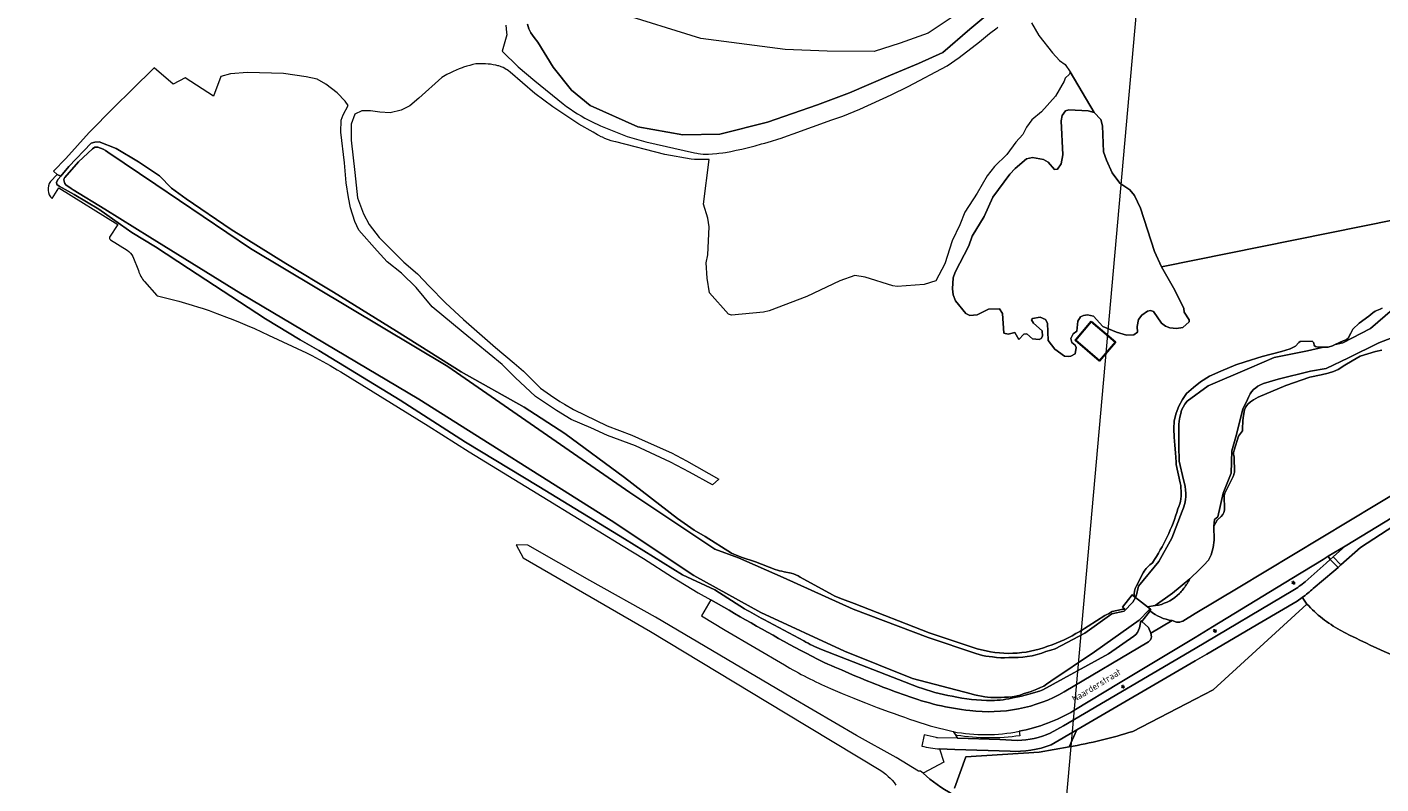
# Model space of a CAD drawing. Header units: metres. Extents: x 140853 to 145288, y 474558 to 480269.
# Tile 111 of 256: x 141186 to 141550, y 478253 to 478456. Entities that reach past the tile are written whole.
import ezdxf
from ezdxf.enums import TextEntityAlignment as Align

# ---------------------------------------------------------------- set-up
doc = ezdxf.new("R2010")
doc.units = ezdxf.units.M
doc.header["$MEASUREMENT"] = 0
for name, color, linetype, lineweight in [('B-WE-GR-BOS_LOOF-G', 40, 'Continuous', 13), ('B-WE-GR-GRAS-G', 60, 'Continuous', 13), ('B-WE-GR-GRAS_KRUIDENRIJK-G', 80, 'Continuous', 18), ('B-WE-GR-GROENVOORZIENING-G', 80, 'Continuous', 18), ('B-WE-GR-HOUTOPSTAND_LOOF-G', 40, 'Continuous', 13), ('B-WE-GW-WATERGANG_INSTEEK-G', 90, 'Continuous', 18), ('B-WE-IE-TERREINAFSCHEIDING_KUNSTMATIG_HEKWERK-G', 20, 'IE-TERREINAFSCHEIDING-KUNSTMATIG', 18), ('B-WE-KL-ET_LS_OV_LICHTMAST-S', 190, 'Continuous', 18), ('B-WE-OG-BEBOUWING-G', 7, 'Continuous', 35), ('B-WE-OG-BEBOUWING_STRAATNAAM-T18', 10, 'Continuous', 18), ('B-WE-OG-HULPLIJN-G', 50, 'Continuous', 18), ('B-WE-OG-TERREIN_ERF-G', 7, 'Continuous', 18), ('B-WE-OG-WATER-G', 130, 'Continuous', 18), ('B-WE-VH-VERHARDING_ASFALT-G', 252, 'Continuous', 18), ('B-WE-VH-VERHARDING_BETONSTRAATSTEEN-G', 252, 'Continuous', 18), ('B-WE-VH-VERHARDING_HALFVERHARDING-G', 252, 'Continuous', 18)]:
    doc.layers.add(name, color=color, linetype=linetype, lineweight=lineweight)
doc.styles.add('NLCS-ISO', font='txt')
doc.linetypes.add('IE-TERREINAFSCHEIDING-KUNSTMATIG', pattern='A,4,[82,NLCS.shx,S=0.75,R=90,X=0,Y=0],4,-2', length=10)

# ---------------------------------------------------------------- blocks, each defined once
blk = doc.blocks.new('B-SIE-WEG_LICHTMAST-SO')
at = {"ltscale": 0.1}
for p, q in [((-1.1, 0.6), (-2.2, 1.3)), ((0, 1.3), (0, 2.5)), ((1.1, 0.6), (2.2, 1.3)), ((-1.1, -0.6), (-2.2, -1.3)), ((0, -1.3), (0, -2.5)), ((1.1, -0.6), (2.2, -1.3))]:
    blk.add_line(p, q, dxfattribs=at)
at = {"flags": 128}
for points in [[(-1.2, 0.5), (1.2, 0.5)], [(-1.2, -0.5), (1.2, -0.5)]]:
    blk.add_lwpolyline(points, dxfattribs=at)
at = {"ltscale": 0.1}
blk.add_circle((0, 0), 1.27, dxfattribs=at)
at = {"style": 'NLCS-ISO'}
blk.add_attdef('TYPE', text='', height=1.8, dxfattribs=at).set_placement((0, 2.5), align=Align.BOTTOM_CENTER)

msp = doc.modelspace()

# ---------------------------------------------------------------- linework, layer by layer
at = {"layer": 'B-WE-GR-BOS_LOOF-G', "ltscale": 0.2, "flags": 128}
msp.add_lwpolyline([(141445.619, 478410.686), (141443.324, 478405.43), (141440.094, 478400.144), (141439.184, 478397.609), (141435.5, 478390.483), (141435.007, 478389.031), (141434.783, 478386.052), (141435.019, 478384.398), (141435.659, 478382.854), (141438.387, 478379.37), (141439.447, 478378.872), (141441.467, 478379.055), (141444.516, 478380.608), (141447.426, 478380.63), (141448.268, 478379.414), (141448.65, 478374.092), (141449.799, 478373.85), (141451.547, 478374.324), (141452.646, 478372.389), (141453.97, 478373.827), (141454.79, 478373.928), (141456.313, 478372.642), (141458.146, 478372.427), (141458.642, 478372.695), (141458.97, 478373.341), (141458.936, 478374.763), (141456.599, 478376.788), (141456.07, 478377.751), (141456.323, 478378.069), (141458.402, 478378.423), (141459.823, 478377.756), (141460.299, 478376.792), (141460.562, 478372.156), (141462.325, 478369.846), (141464.939, 478367.965), (141465.892, 478367.819), (141466.654, 478367.973), (141467.776, 478368.569), (141468.028, 478370.242), (141467.797, 478370.917), (141466.857, 478371.6), (141466.576, 478372.736), (141467.223, 478373.978), (141468.235, 478374.683), (141468.462, 478377.373), (141469.249, 478378.5), (141470.053, 478378.911), (141471.098, 478379.012), (141472.687, 478378.668), (141475.228, 478375.937), (141478.896, 478374.393), (141481.604, 478373.612), (141483.554, 478373.645), (141484.483, 478374.356), (141484.437, 478375.913), (141484.797, 478377.756), (141485.694, 478379.007), (141487.183, 478380.059), (141488.015, 478380.199), (141488.833, 478379.991), (141490.929, 478376.815), (141492.014, 478376.042), (141493.252, 478375.55), (141495, 478375.403), (141496.742, 478375.616), (141498.399, 478377.178), (141498.447, 478377.696), (141497.044, 478379.805), (141496.993, 478380.714), (141494.524, 478385.718), (141491.013, 478391.941), (141489.13, 478396.043), (141485.293, 478407.677), (141483.677, 478411.124), (141482.441, 478412.618), (141479.821, 478414.417), (141477.701, 478417.207), (141476.16, 478420.639), (141475.426, 478422.878), (141475.114, 478429.855), (141474.651, 478431.544), (141472.878, 478433.43), (141471.227, 478433.847), (141466.101, 478434.151), (141465.216, 478433.848), (141464.298, 478432.647), (141464.01, 478431.177), (141464.493, 478422.02), (141464.042, 478419.621), (141463.062, 478418.217), (141462.197, 478418.065), (141460.539, 478420.064), (141459.227, 478420.812), (141456.296, 478421.297), (141454.706, 478420.964), (141451.63, 478418.38), (141450.234, 478416.881), (141445.619, 478410.686)], close=True, dxfattribs=at)
msp.add_lwpolyline([(141550.211, 478369.601), (141548.456, 478369.202), (141546.431, 478368.604), (141544.399, 478367.915), (141542.248, 478366.721), (141540.274, 478365.517), (141538.45, 478364.347), (141537.167, 478363.829), (141535.745, 478363.347), (141533.888, 478362.933), (141530.821, 478362.347), (141524.414, 478360.098), (141516.981, 478356.912), (141515.71, 478356.239), (141514.858, 478355.675), (141514.136, 478355.014), (141513.622, 478354.341), (141513.253, 478353.511), (141512.964, 478351.976), (141512.808, 478350.648), (141512.776, 478348.321), (141512.762, 478347.856), (141511.676, 478346.471), (141510.469, 478342.725), (141510.469, 478342.725, 0.1220545), (141510.371, 478341.283), (141510.371, 478341.283), (141510.458, 478340.794), (141510.458, 478340.794, -0.0361476), (141510.502, 478340.353), (141510.502, 478340.353), (141510.588, 478337.219), (141510.588, 478337.219, -0.0623169), (141510.496, 478336.418), (141510.496, 478336.418, -0.0607139), (141510.204, 478335.665), (141510.204, 478335.665), (141508.144, 478331.504), (141508.144, 478331.504, 0.1248929), (141507.834, 478330.064), (141507.834, 478330.064), (141507.939, 478327.19), (141507.939, 478327.19, -0.2143554), (141507.01, 478324.909), (141507.01, 478324.909), (141505.97, 478323.918), (141505.029, 478322.237), (141505.089, 478318.517), (141504.848, 478316.553), (141504.346, 478314.588), (141503.565, 478313.145), (141502.341, 478311.761), (141501.314, 478310.75), (141498.597, 478308.133), (141498.583, 478308.105), (141498.405, 478307.78), (141498.22, 478307.459), (141498.029, 478307.142), (141497.832, 478306.828), (141497.629, 478306.518), (141497.419, 478306.212), (141497.204, 478305.911), (141496.982, 478305.614), (141496.755, 478305.321), (141496.522, 478305.033), (141496.284, 478304.75), (141496.04, 478304.471), (141495.79, 478304.197), (141495.79, 478304.197, -0.1378815), (141490.158, 478301.058), (141490.158, 478301.058), (141489.315, 478300.921), (141487.21, 478300.58), (141487.997, 478299.967), (141488.147, 478299.85), (141487.885, 478299.506), (141487.885, 478299.506, 0.1359171), (141493.83, 478296.924), (141493.83, 478296.924), (141494.976, 478296.479), (141494.976, 478296.479, 0.1381136), (141496.721, 478296.79), (141496.721, 478296.79), (141500, 478298.773), (141511.532, 478305.745), (141556.197, 478332.586)], format="xyb", dxfattribs=at)
at = {"layer": 'B-WE-GR-GRAS-G', "ltscale": 0.2, "flags": 128}
msp.add_lwpolyline([(141561.478, 478284.446, -0.0394054), (141538.973, 478294.379), (141538.973, 478294.379, -0.0838861), (141530.031, 478301.363), (141530.031, 478301.363), (141504.82, 478278.263), (141500, 478275.778), (141500, 478275.778), (141483.269, 478267.154), (141483.269, 478267.154, -0.0330856), (141466.138, 478262.987), (141466.138, 478262.987), (141458.087, 478261.55), (141438.431, 478260.337), (141435.356, 478251.909)], format="xyb", dxfattribs=at)
at = {"layer": 'B-WE-GR-GRAS_KRUIDENRIJK-G', "ltscale": 0.2, "flags": 128}
msp.add_lwpolyline([(141456.042, 478457.528), (141458.003, 478454.095), (141461.689, 478449.398), (141463.56, 478447.377), (141465.074, 478446.344), (141466.428, 478444.357), (141472.878, 478433.43), (141474.651, 478431.544), (141475.114, 478429.855), (141475.426, 478422.878), (141476.16, 478420.639), (141477.701, 478417.207), (141479.821, 478414.417), (141482.441, 478412.618), (141483.677, 478411.124), (141485.293, 478407.677), (141489.13, 478396.043), (141491.013, 478391.941), (141562.83, 478406.43)], dxfattribs=at)
for points in [[(141195.21, 478416.304), (141194.209, 478416.785), (141192.483, 478414.843), (141192.483, 478414.843, 0.3994311), (141192.888, 478410.309), (141192.888, 478410.309), (141194.654, 478413.14), (141210.502, 478403.291), (141208.343, 478399.929), (141208.343, 478399.929, 0.3773162), (141208.547, 478399.224), (141208.547, 478399.224), (141213.063, 478396.441), (141213.063, 478396.441, -0.1250215), (141214.587, 478394.685), (141214.587, 478394.685), (141216.071, 478390.929), (141216.071, 478390.929, 0.0881354), (141217.712, 478387.988), (141217.712, 478387.988), (141221.032, 478384.282), (141221.111, 478384.194), (141221.243, 478384.164), (141223.334, 478383.613), (141225.143, 478383.177), (141226.231, 478382.915), (141226.577, 478382.822), (141226.946, 478382.722), (141228.734, 478382.209), (141229.624, 478381.942), (141230.513, 478381.668), (141232.226, 478381.125), (141233.177, 478380.816), (141235.071, 478380.178), (141236.015, 478379.849), (141237.895, 478379.171), (141239.766, 478378.465), (141241.443, 478377.807), (141243.38, 478377.021), (141245.306, 478376.207), (141247.221, 478375.367), (141249.124, 478374.501), (141251.015, 478373.609), (141261.276, 478368.831), (141262.677, 478368.101), (141263.66, 478367.579), (141264.639, 478367.051), (141266.587, 478365.976), (141267.556, 478365.429), (141269.482, 478364.316), (141270.44, 478363.75), (141272.345, 478362.6), (141274.235, 478361.426), (141276.109, 478360.227), (141293.9, 478349.199), (141304.914, 478342.218), (141326.137, 478329.263), (141346.332, 478316.935), (141351.771, 478313.573), (141359.572, 478308.585), (141366.437, 478304.406), (141369.845, 478302.479), (141374.815, 478299.669), (141374.815, 478299.669, 0.0125642), (141398.538, 478286.545), (141398.538, 478286.545, 0.0194494), (141405.973, 478283.26), (141405.973, 478283.26, 0.024377), (141422.349, 478276.799), (141422.349, 478276.799, 0.0643886), (141439.449, 478272.764), (141439.449, 478272.764, 0.1625917), (141464.856, 478277.753), (141464.856, 478277.753), (141487.464, 478291.187), (141487.464, 478291.187, 0.2221577), (141488.331, 478292.57), (141488.331, 478292.57), (141488.111, 478293.535), (141487.506, 478295.039), (141485.688, 478296.623), (141485.391, 478296.842), (141485.391, 478296.842, -0.0416544), (141485.023, 478294.971), (141485.023, 478294.971, -0.2003102), (141483.536, 478292.739), (141483.536, 478292.739), (141476.728, 478288.005), (141459.105, 478278.318), (141459.105, 478278.318, -0.044409), (141451.454, 478276.25), (141451.454, 478276.25, -0.0630648), (141445.285, 478275.447), (141445.285, 478275.447, -0.0525757), (141434.69, 478276.562), (141434.69, 478276.562, -0.0370676), (141425.602, 478279.003), (141425.602, 478279.003), (141399.589, 478289.18), (141399.589, 478289.18, -0.0394171), (141394.861, 478291.444), (141394.861, 478291.444), (141384.089, 478297.2), (141384.089, 478297.2, -0.0136747), (141378.957, 478300.102), (141378.957, 478300.102), (141370.936, 478305.217), (141362.252, 478309.209), (141346.652, 478318.859), (141323.662, 478332.902), (141303.948, 478344.869), (141286.373, 478356.115), (141264.589, 478369.474), (141259.518, 478372.345), (141250.259, 478377.981), (141229.533, 478391.486), (141220.696, 478397.301), (141214.317, 478401.208), (141211.246, 478403.323), (141205.446, 478407.432), (141198.778, 478411.34), (141194.782, 478413.652), (141194.163, 478414.087), (141194.02, 478414.656), (141194.54, 478415.479), (141195.21, 478416.304)], [(141447.493, 478264.981), (141452.289, 478264.693), (141452.289, 478264.693, 0.1024006), (141461.068, 478266.696), (141461.068, 478266.696), (141464.651, 478268.594), (141500, 478289.418), (141526.277, 478305.035), (141526.277, 478305.035, 0.0428092), (141529.601, 478307.361), (141529.601, 478307.361), (141535.241, 478312.331), (141536.337, 478313.349), (141535.783, 478314.232), (141534.39, 478313.35), (141525.982, 478308.262), (141504.709, 478295.249), (141500, 478292.401), (141479.88, 478280.234), (141467.444, 478272.733), (141467.444, 478272.733, -0.0840445), (141452.692, 478267.159), (141452.692, 478267.159), (141452.923, 478265.982), (141452.923, 478265.982, -0.0764057), (141435.974, 478266.075), (141435.974, 478266.075), (141434.999, 478267.073), (141436.124, 478265.284), (141447.493, 478264.981)]]:
    msp.add_lwpolyline(points, format="xyb", close=True, dxfattribs=at)
at = {"layer": 'B-WE-GR-GROENVOORZIENING-G', "ltscale": 0.2, "flags": 128}
msp.add_lwpolyline([(141500, 478286.064), (141468.239, 478267.572), (141466.138, 478262.987), (141466.138, 478262.987, 0.0330856), (141483.269, 478267.154), (141483.269, 478267.154), (141500, 478275.778), (141504.82, 478278.263), (141530.031, 478301.363), (141528.918, 478302.917), (141528.786, 478303.101), (141527.42, 478302.151), (141517.92, 478296.617), (141503.159, 478287.903), (141500, 478286.064)], format="xyb", close=True, dxfattribs=at)
at = {"layer": 'B-WE-GR-HOUTOPSTAND_LOOF-G', "ltscale": 0.2, "flags": 128}
msp.add_lwpolyline([(141435.356, 478251.909), (141438.431, 478260.337), (141458.087, 478261.55), (141466.138, 478262.987), (141468.239, 478267.572), (141461.3, 478263.532), (141461.3, 478263.532, -0.1106632), (141450.284, 478261.837), (141450.284, 478261.837), (141435.437, 478262.265), (141431.348, 478262.446), (141432.455, 478258.891), (141426.933, 478255.894), (141426.933, 478255.894, 0.0557922), (141434.752, 478250.254)], format="xyb", dxfattribs=at)
at = {"layer": 'B-WE-GW-WATERGANG_INSTEEK-G', "ltscale": 0.2, "flags": 128}
for points in [[(141447.653, 478462.642), (141439.502, 478455.809), (141432.236, 478449.56), (141425.683, 478446.541), (141418.138, 478443.452), (141407.131, 478438.727), (141398.519, 478435.497), (141385.125, 478430.782), (141372.289, 478427.608), (141362.332, 478427.433), (141350.271, 478429.589), (141337.5, 478435.293), (141332.434, 478439.431), (141327.474, 478445.622), (141323.358, 478452.328), (141322.366, 478453.537), (141321.521, 478454.819), (141321.006, 478455.919), (141320.637, 478457.129)], [(141314.837, 478456.851), (141314.936, 478454.866), (141315.077, 478454.296), (141313.855, 478449.897), (141318.093, 478445.725), (141322.559, 478441.883), (141330.179, 478435.725), (141331.117, 478435.03), (141332.072, 478434.359), (141333.043, 478433.712), (141334.03, 478433.088), (141335.032, 478432.489), (141336.048, 478431.915), (141337.078, 478431.367), (141337.807, 478430.998), (141340.219, 478429.823), (141347.392, 478426.965), (141352.414, 478425.543), (141365.494, 478422.577), (141366.151, 478422.447), (141366.482, 478422.392), (141367.147, 478422.305), (141367.815, 478422.247), (141368.177, 478422.227), (141369.272, 478422.257), (141370.365, 478422.316), (141371.457, 478422.403), (141372.001, 478422.458), (141373.065, 478422.585), (141373.798, 478422.707), (141375.261, 478422.971), (141376.718, 478423.264), (141378.169, 478423.585), (141379.614, 478423.934), (141381.765, 478424.489), (141383.527, 478424.957), (141384.405, 478425.202), (141386.154, 478425.711), (141387.896, 478426.249), (141388.763, 478426.528), (141390.491, 478427.107), (141392.015, 478427.642), (141402.35, 478431.438), (141405.338, 478432.422), (141409.936, 478434.269), (141418.371, 478438.162), (141422.918, 478440.428), (141433.401, 478445.954), (141436.608, 478448.158), (141442.091, 478452.426), (141444.758, 478454.67), (141446.805, 478456.123), (141446.928, 478456.244), (141447.029, 478456.385)], [(141550.301, 478380.837), (141549.757, 478380.533), (141548.813, 478380.246), (141548.425, 478380.066), (141547.738, 478379.634), (141546.656, 478378.716), (141544.083, 478376.777), (141542.422, 478375.214), (141541.812, 478374.169), (141541.124, 478372.782), (141540.616, 478372.38), (141539.78, 478372.07), (141537.672, 478371.096), (141537.672, 478371.096), (141539.738, 478371.571), (141547.12, 478375.393), (141553.067, 478380.508)]]:
    msp.add_lwpolyline(points, dxfattribs=at)
for points in [[(141375.416, 478315.067), (141368.342, 478319.528), (141365.365, 478321.245), (141360.961, 478324.363), (141346.669, 478335.389), (141330.634, 478347.162), (141319.712, 478354.261), (141302.761, 478363.743), (141285.433, 478374.706), (141268.486, 478385.14), (141255.709, 478392.856), (141241.001, 478402.004), (141228.913, 478410.249), (141224.949, 478413.106), (141221.695, 478416.414), (141216.122, 478420.141), (141210.048, 478423.758), (141205.49, 478425.494), (141204.326, 478425.403), (141203.4, 478425.142), (141197.335, 478418.921), (141195.21, 478416.304), (141194.54, 478415.479), (141194.02, 478414.656), (141194.163, 478414.087), (141194.782, 478413.652), (141198.778, 478411.34), (141205.446, 478407.432), (141211.246, 478403.323), (141214.317, 478401.208), (141220.696, 478397.301), (141229.533, 478391.486), (141250.259, 478377.981), (141259.518, 478372.345), (141264.589, 478369.474), (141286.373, 478356.115), (141303.948, 478344.869), (141323.662, 478332.902), (141346.652, 478318.859), (141362.252, 478309.209), (141370.936, 478305.217), (141378.957, 478300.102), (141378.957, 478300.102, 0.0136747), (141384.089, 478297.2), (141384.089, 478297.2), (141394.861, 478291.444), (141394.861, 478291.444, 0.0394171), (141399.589, 478289.18), (141399.589, 478289.18), (141425.602, 478279.003), (141425.602, 478279.003, 0.0370676), (141434.69, 478276.562), (141434.69, 478276.562, 0.0525757), (141445.285, 478275.447), (141445.285, 478275.447, 0.0630648), (141451.454, 478276.25), (141451.454, 478276.25, 0.044409), (141459.105, 478278.318), (141459.105, 478278.318), (141476.728, 478288.005), (141483.536, 478292.739), (141483.536, 478292.739, 0.2003102), (141485.023, 478294.971), (141485.023, 478294.971, 0.0416544), (141485.391, 478296.842), (141485.391, 478296.842), (141485.688, 478296.623), (141487.885, 478299.506), (141488.147, 478299.85), (141487.997, 478299.967), (141487.614, 478299.69), (141484.964, 478297.043), (141473.008, 478288.497), (141461.23, 478280.673), (141460.055, 478279.831), (141459.355, 478279.335), (141458.455, 478278.891), (141457.431, 478278.447), (141456.582, 478278.102), (141455.708, 478277.732), (141454.709, 478277.462), (141453.835, 478277.192), (141452.986, 478276.896), (141451.863, 478276.627), (141450.89, 478276.458), (141449.818, 478276.363), (141448.82, 478276.317), (141447.848, 478276.247), (141446.9, 478276.226), (141445.978, 478276.231), (141445.081, 478276.26), (141444.234, 478276.363), (141443.461, 478276.466), (141442.589, 478276.62), (141441.618, 478276.749), (141440.771, 478277.002), (141439.825, 478277.256), (141424.063, 478281.317), (141405.799, 478288.73), (141383.284, 478299.054), (141365.279, 478309.029), (141343.086, 478323.806), (141291.428, 478356.438), (141243.584, 478384.78), (141219.147, 478399.96), (141207.022, 478407.402), (141198.503, 478412.659), (141197.972, 478413.008), (141197.404, 478413.411), (141196.961, 478413.708), (141196.589, 478414.006), (141196.34, 478414.305), (141196.179, 478414.639), (141196.089, 478414.974), (141196.069, 478415.345), (141196.102, 478415.662), (141196.186, 478415.835), (141196.312, 478415.981), (141199.994, 478420.152), (141203.743, 478423.652), (141204.4, 478424.059), (141205.205, 478424.1), (141205.902, 478423.848), (141206.636, 478423.596), (141207.224, 478423.161), (141207.886, 478422.725), (141220.715, 478414.089), (141246.189, 478396.89), (141299.17, 478365.204), (141348.131, 478331.281), (141370.926, 478316.128), (141377.298, 478313.769), (141389.321, 478308.522), (141408.089, 478300.009), (141428.297, 478292.348), (141441.041, 478288.052), (141441.995, 478287.827), (141442.876, 478287.529), (141443.783, 478287.372), (141444.631, 478287.232), (141445.565, 478287.159), (141446.676, 478286.969), (141447.777, 478286.89), (141448.769, 478286.886), (141449.982, 478286.991), (141451.158, 478287.022), (141452.465, 478287.012), (141453.678, 478287.117), (141454.891, 478287.222), (141456.178, 478287.473), (141457.581, 478287.804), (141458.782, 478288.128), (141459.922, 478288.563), (141461.247, 478288.962), (141462.387, 478289.324), (141470.407, 478293.503), (141477.614, 478298.711), (141480.971, 478299.405), (141483.262, 478301.835), (141483.98, 478303.075), (141483.679, 478303.308), (141483.047, 478303.796), (141480.463, 478300.472), (141481.08, 478300.018), (141481.08, 478300.018, 0.0104507), (141477.716, 478299.325), (141477.716, 478299.325, -0.0162962), (141475.74, 478298.243), (141475.74, 478298.243), (141469.004, 478294.023), (141469.004, 478294.023, -0.0664751), (141460.439, 478290.018), (141460.439, 478290.018, -0.164787), (141441.469, 478289.352), (141441.469, 478289.352), (141428.554, 478293.646), (141408.426, 478301.542), (141405.216, 478302.666), (141405.216, 478302.666, -0.0210297), (141402.592, 478303.787), (141402.592, 478303.787), (141393.912, 478308.566), (141393.912, 478308.566, 0.0928138), (141391.465, 478309.673), (141391.465, 478309.673), (141389.585, 478310.015), (141389.585, 478310.015, -0.0164721), (141387.161, 478310.639), (141387.161, 478310.639), (141381.923, 478312.665), (141378.053, 478313.933), (141378.053, 478313.933, -0.0341706), (141375.416, 478315.067)], [(141483.679, 478303.308), (141483.98, 478303.075), (141484.208, 478303.468), (141484.75, 478306.144), (141490.262, 478312.791), (141493.708, 478319.049), (141496.56, 478326.309), (141496.857, 478327.23), (141497.265, 478328.365), (141497.451, 478329.332), (141497.527, 478330.29), (141497.528, 478331.065), (141497.456, 478332.06), (141497.31, 478332.91), (141497.167, 478333.745), (141496.92, 478334.694), (141495.736, 478339.73), (141495.738, 478341.205), (141495.629, 478342.429), (141495.663, 478343.538), (141495.631, 478344.681), (141495.597, 478346.082), (141495.604, 478347.221), (141495.606, 478348.29), (141495.645, 478349.577), (141495.72, 478350.499), (141495.937, 478351.548), (141496.16, 478352.546), (141496.383, 478353.43), (141496.753, 478354.241), (141497.27, 478355.013), (141497.855, 478355.901), (141503.505, 478359.984), (141514.613, 478364.721), (141521.256, 478367.548), (141530.183, 478369.376), (141534.498, 478370.367), (141533, 478370.367), (141532.325, 478370.555), (141531.954, 478370.827), (141531.865, 478371.543), (141531.49, 478372.004), (141528.267, 478371.883), (141527.907, 478371.608), (141527.008, 478370.634), (141525.514, 478369.914), (141523.208, 478369.168), (141518.05, 478367.84), (141513.422, 478366.459), (141510.929, 478365.606), (141506.888, 478363.928), (141503.843, 478362.569), (141501.416, 478361.025), (141499.603, 478359.537), (141497.703, 478357.9), (141496.602, 478356.32), (141495.604, 478354.51), (141494.948, 478352.651), (141494.347, 478350.617), (141494.282, 478348.41), (141494.373, 478346.18), (141494.56, 478344.068), (141494.76, 478341.965), (141494.884, 478339.43), (141494.922, 478338.859), (141496.004, 478333.934), (141496.004, 478333.934, -0.1268499), (141496.136, 478332.484), (141496.136, 478332.484, -0.1418952), (141495.385, 478326.91), (141495.385, 478326.91, -0.0759277), (141488.521, 478312.47), (141488.521, 478312.47, 0.0981582), (141486.09, 478309.776), (141486.09, 478309.776), (141484.29, 478306.24), (141484.29, 478306.24, 0.2029337), (141483.679, 478303.308)], [(141498.597, 478308.133), (141493.922, 478304.256), (141489.315, 478300.921), (141490.158, 478301.058), (141490.158, 478301.058, 0.1378815), (141495.79, 478304.197), (141495.79, 478304.197), (141496.04, 478304.471), (141496.284, 478304.75), (141496.522, 478305.033), (141496.755, 478305.321), (141496.982, 478305.614), (141497.204, 478305.911), (141497.419, 478306.212), (141497.629, 478306.518), (141497.832, 478306.828), (141498.029, 478307.142), (141498.22, 478307.459), (141498.405, 478307.78), (141498.583, 478308.105), (141498.597, 478308.133)]]:
    msp.add_lwpolyline(points, format="xyb", close=True, dxfattribs=at)
msp.add_lwpolyline([(141554.065, 478373.353), (141549.332, 478371.51), (141541.217, 478367.521), (141535.206, 478364.604), (141531.026, 478363.911), (141522.314, 478361.75), (141518.358, 478360.581), (141517.557, 478360.232), (141516.856, 478359.908), (141516.28, 478359.484), (141515.678, 478359.009), (141515.151, 478358.385), (141514.825, 478357.81), (141514.398, 478357.11), (141514.072, 478356.31), (141512.843, 478353.677), (141510.955, 478346.277), (141509.879, 478342.545), (141509.707, 478336.474), (141507.509, 478331.179), (141506.132, 478324.77), (141505.18, 478324.071), (141505.029, 478322.237), (141505.97, 478323.918), (141507.01, 478324.909), (141507.01, 478324.909, 0.2143554), (141507.939, 478327.19), (141507.939, 478327.19), (141507.834, 478330.064), (141507.834, 478330.064, -0.1248929), (141508.144, 478331.504), (141508.144, 478331.504), (141510.204, 478335.665), (141510.204, 478335.665, 0.0607139), (141510.496, 478336.418), (141510.496, 478336.418, 0.0623169), (141510.588, 478337.219), (141510.588, 478337.219), (141510.502, 478340.353), (141510.502, 478340.353, 0.0361476), (141510.458, 478340.794), (141510.458, 478340.794), (141510.371, 478341.283), (141510.371, 478341.283, -0.1220545), (141510.469, 478342.725), (141510.469, 478342.725), (141511.676, 478346.471), (141512.762, 478347.856), (141512.776, 478348.321), (141512.808, 478350.648), (141512.964, 478351.976), (141513.253, 478353.511), (141513.622, 478354.341), (141514.136, 478355.014), (141514.858, 478355.675), (141515.71, 478356.239), (141516.981, 478356.912), (141524.414, 478360.098), (141530.821, 478362.347), (141533.888, 478362.933), (141535.745, 478363.347), (141537.167, 478363.829), (141538.45, 478364.347), (141540.274, 478365.517), (141542.248, 478366.721), (141544.399, 478367.915), (141546.431, 478368.604), (141548.456, 478369.202), (141550.211, 478369.601)], format="xyb", dxfattribs=at)
at = {"layer": 'B-WE-IE-TERREINAFSCHEIDING_KUNSTMATIG_HEKWERK-G', "ltscale": 0.2, "flags": 128}
for points in [[(141530.031, 478301.363), (141504.82, 478278.263), (141500, 478275.778)], [(141528.918, 478302.917), (141530.031, 478301.363)], [(141483.269, 478267.154), (141500, 478275.778)]]:
    msp.add_lwpolyline(points, dxfattribs=at)
for points in [[(141530.031, 478301.363, 0.0838861), (141538.973, 478294.379)], [(141538.973, 478294.379, 0.0394054), (141561.478, 478284.446)], [(141466.138, 478262.987, 0.0330856), (141483.269, 478267.154)]]:
    msp.add_lwpolyline(points, format="xyb", dxfattribs=at)
at = {"layer": 'B-WE-OG-BEBOUWING-G', "ltscale": 0.2, "flags": 128}
msp.add_lwpolyline([(141472.105, 478377.255), (141467.841, 478372.284), (141474.321, 478366.706), (141478.585, 478371.677), (141472.105, 478377.255)], close=True, dxfattribs=at)
at = {"layer": 'B-WE-OG-HULPLIJN-G'}
msp.add_lwpolyline([(141484.938, 478467.493), (142922.898, 478740.923), (143043.789, 479141.528), (143928.198, 479351.369), (144042.725, 479840.999), (144698.079, 479872.794), (144672.627, 478988.916), (144742.617, 478639.181), (145060.75, 478225.858), (145035.298, 477659.922), (145054.388, 476896.862), (144768.066, 476833.275), (144755.342, 477825.251), (143616.428, 477755.303), (142541.14, 475313.514), (141510.39, 476108.367), (141014.104, 476776.044), (140988.652, 477462.798), (141421.313, 477755.303), (141484.938, 478467.493)], close=True, dxfattribs=at)
at = {"layer": 'B-WE-OG-TERREIN_ERF-G', "ltscale": 0.2, "flags": 128}
for points in [[(141562.83, 478406.43), (141491.013, 478391.941), (141494.524, 478385.718), (141496.993, 478380.714), (141497.044, 478379.805), (141498.447, 478377.696), (141498.399, 478377.178), (141496.742, 478375.616), (141495, 478375.403), (141493.252, 478375.55), (141492.014, 478376.042), (141490.929, 478376.815), (141488.833, 478379.991), (141488.015, 478380.199), (141487.183, 478380.059), (141485.694, 478379.007), (141484.797, 478377.756), (141484.437, 478375.913), (141484.483, 478374.356), (141483.554, 478373.645), (141481.604, 478373.612), (141478.896, 478374.393), (141475.228, 478375.937), (141472.687, 478378.668), (141471.098, 478379.012), (141470.053, 478378.911), (141469.249, 478378.5), (141468.462, 478377.373), (141468.235, 478374.683), (141467.223, 478373.978), (141466.576, 478372.736), (141466.857, 478371.6), (141467.797, 478370.917), (141468.028, 478370.242), (141467.776, 478368.569), (141466.654, 478367.973), (141465.892, 478367.819), (141464.939, 478367.965), (141462.325, 478369.846), (141460.562, 478372.156), (141460.299, 478376.792), (141459.823, 478377.756), (141458.402, 478378.423), (141456.323, 478378.069), (141456.07, 478377.751), (141456.599, 478376.788), (141458.936, 478374.763), (141458.97, 478373.341), (141458.642, 478372.695), (141458.146, 478372.427), (141456.313, 478372.642), (141454.79, 478373.928), (141453.97, 478373.827), (141452.646, 478372.389), (141451.547, 478374.324), (141449.799, 478373.85), (141448.65, 478374.092), (141448.268, 478379.414), (141447.426, 478380.63), (141444.516, 478380.608), (141441.467, 478379.055), (141439.447, 478378.872), (141438.387, 478379.37), (141435.659, 478382.854), (141435.019, 478384.398), (141434.783, 478386.052), (141435.007, 478389.031), (141435.5, 478390.483), (141439.184, 478397.609), (141440.094, 478400.144), (141443.324, 478405.43), (141445.619, 478410.686), (141450.234, 478416.881), (141451.63, 478418.38), (141454.706, 478420.964), (141456.296, 478421.297), (141459.227, 478420.812), (141460.539, 478420.064), (141462.197, 478418.065), (141463.062, 478418.217), (141464.042, 478419.621), (141464.493, 478422.02), (141464.01, 478431.177), (141464.298, 478432.647), (141465.216, 478433.848), (141466.101, 478434.151), (141471.227, 478433.847), (141472.878, 478433.43), (141466.428, 478444.357), (141466.231, 478443.701), (141465.131, 478442.603), (141464.802, 478441.795), (141462.478, 478437.842), (141458.735, 478433.608), (141456.171, 478431.479), (141454.68, 478429.429), (141453.736, 478427.474), (141451.87, 478425.482), (141449.439, 478422.094), (141446.103, 478418.918), (141444.171, 478416.432), (141441.43, 478411.716), (141438.09, 478406.67), (141436.777, 478403.245), (141434.682, 478398.935), (141432.74, 478392.747), (141430.37, 478388.156), (141427.189, 478387.188), (141419.97, 478386.625), (141418.776, 478386.814), (141411.379, 478389.16), (141408.543, 478389.586), (141404.538, 478388.16), (141395.657, 478383.988), (141385.589, 478380.103), (141384.038, 478379.743), (141375.429, 478378.96), (141374.654, 478379.258), (141369.524, 478384.982), (141368.925, 478388.877), (141368.61, 478392.982), (141369.082, 478395.213), (141369.47, 478402.723), (141369.106, 478404.992), (141367.915, 478408.766), (141369.39, 478420.786), (141369.39, 478420.786), (141368.444, 478420.753), (141367.958, 478420.746), (141366.986, 478420.755), (141366.014, 478420.792), (141365.529, 478420.822), (141364.56, 478420.902), (141357.539, 478422.162), (141344.386, 478425.5), (141343.793, 478425.644), (141343.098, 478425.84), (141342.411, 478426.064), (141342.071, 478426.186), (141341.399, 478426.451), (141340.738, 478426.742), (141340.412, 478426.897), (141339.769, 478427.227), (141339.453, 478427.402), (141338.235, 478428.108), (141334.448, 478430.263), (141327.411, 478434.891), (141322.625, 478438.504), (141315.925, 478444.272), (141315.534, 478444.58), (141315.125, 478444.865), (141314.915, 478444.999), (141314.483, 478445.247), (141314.037, 478445.47), (141313.58, 478445.668), (141313.347, 478445.756), (141312.874, 478445.913), (141312.634, 478445.981), (141312.15, 478446.096), (141311.381, 478446.242), (141310.713, 478446.356), (141310.041, 478446.441), (141309.366, 478446.497), (141308.69, 478446.525), (141308.351, 478446.528), (141307.674, 478446.513), (141307.335, 478446.494), (141306.772, 478446.447), (141305.932, 478446.272), (141305.098, 478446.069), (141304.272, 478445.838), (141303.454, 478445.579), (141303.048, 478445.439), (141302.244, 478445.14), (141301.451, 478444.813), (141300.668, 478444.461), (141299.899, 478444.082), (141298.951, 478443.588), (141298.028, 478443.075), (141297.572, 478442.809), (141291.442, 478437.26), (141289.042, 478435.197), (141286.63, 478434.065), (141283.747, 478433.344), (141280.928, 478433.482), (141278.4, 478433.867), (141276.073, 478433.815), (141274.196, 478432.983), (141273.225, 478430.252), (141273.277, 478425.94), (141274.216, 478417.278), (141274.919, 478410.517), (141276.568, 478406.158), (141278.061, 478403.358), (141280.786, 478399.827), (141287.345, 478393.175), (141291.024, 478390.043), (141294.24, 478386.766), (141298.561, 478382.274), (141303.416, 478377.765), (141312.029, 478370.284), (141317.047, 478366.098), (141319.522, 478363.882), (141320.352, 478363.071), (141321.562, 478361.833), (141324.083, 478359.373), (141326.813, 478357.448), (141329.324, 478355.765), (141330.546, 478355.041), (141332.964, 478353.607), (141342.007, 478349.273), (141348.609, 478346.709), (141352.267, 478345.104), (141359.307, 478342.009), (141363.339, 478339.859), (141371.987, 478334.911), (141370.308, 478333.341), (141364.14, 478336.809), (141359.009, 478339.448), (141349.665, 478343.835), (141342.114, 478346.678), (141337.636, 478348.658), (141332.357, 478350.962), (141328.44, 478353.36), (141322.762, 478357.124), (141317.343, 478362.23), (141313.801, 478365.748), (141303.31, 478374.265), (141294.997, 478381.196), (141290.681, 478386.368), (141286.734, 478390.22), (141282.886, 478393.272), (141280.219, 478396.27), (141275.315, 478401.805), (141274.217, 478404.11), (141273.08, 478407.818), (141272.534, 478410.598), (141271.929, 478414.491), (141271.483, 478419.886), (141270.451, 478428.161), (141270.534, 478431.373), (141271.08, 478432.827), (141272.472, 478435.295), (141271.636, 478436.45), (141269.513, 478438.675), (141266.456, 478441.045), (141264.064, 478442.398), (141261.184, 478442.999), (141255.086, 478443.919), (141245.348, 478444.158), (141240.818, 478443.792), (141238.202, 478443.124), (141236.202, 478437.805), (141228.642, 478442.728), (141225.386, 478441.014), (141220.319, 478445.405), (141214.403, 478439.55), (141209.483, 478434.788), (141202.815, 478428.02), (141196.597, 478421.051), (141193.24, 478417.611), (141194.209, 478416.785), (141195.21, 478416.304), (141197.335, 478418.921), (141203.4, 478425.142), (141204.326, 478425.403), (141205.49, 478425.494), (141210.048, 478423.758), (141216.122, 478420.141), (141221.695, 478416.414), (141224.949, 478413.106), (141228.913, 478410.249), (141241.001, 478402.004), (141255.709, 478392.856), (141268.486, 478385.14), (141285.433, 478374.706), (141302.761, 478363.743), (141319.712, 478354.261), (141330.634, 478347.162), (141346.669, 478335.389), (141360.961, 478324.363), (141365.365, 478321.245), (141368.342, 478319.528), (141375.416, 478315.067), (141375.416, 478315.067, 0.0341706), (141378.053, 478313.933), (141378.053, 478313.933), (141381.923, 478312.665), (141387.161, 478310.639), (141387.161, 478310.639, 0.0164721), (141389.585, 478310.015), (141389.585, 478310.015), (141391.465, 478309.673), (141391.465, 478309.673, -0.0928138), (141393.912, 478308.566), (141393.912, 478308.566), (141402.592, 478303.787), (141402.592, 478303.787, 0.0210297), (141405.216, 478302.666), (141405.216, 478302.666), (141408.426, 478301.542), (141428.554, 478293.646), (141441.469, 478289.352), (141441.469, 478289.352, 0.164787), (141460.439, 478290.018), (141460.439, 478290.018, 0.0664751), (141469.004, 478294.023), (141469.004, 478294.023), (141475.74, 478298.243), (141475.74, 478298.243, 0.0162962), (141477.716, 478299.325), (141477.716, 478299.325, -0.0104507), (141481.08, 478300.018), (141481.08, 478300.018), (141480.463, 478300.472), (141483.047, 478303.796), (141483.679, 478303.308), (141483.679, 478303.308, -0.2029337), (141484.29, 478306.24), (141484.29, 478306.24), (141486.09, 478309.776), (141486.09, 478309.776, -0.0981582), (141488.521, 478312.47), (141488.521, 478312.47, 0.0759277), (141495.385, 478326.91), (141495.385, 478326.91, 0.1418952), (141496.136, 478332.484), (141496.136, 478332.484, 0.1268499), (141496.004, 478333.934), (141496.004, 478333.934), (141494.922, 478338.859), (141494.884, 478339.43), (141494.76, 478341.965), (141494.56, 478344.068), (141494.373, 478346.18), (141494.282, 478348.41), (141494.347, 478350.617), (141494.948, 478352.651), (141495.604, 478354.51), (141496.602, 478356.32), (141497.703, 478357.9), (141499.603, 478359.537), (141501.416, 478361.025), (141503.843, 478362.569), (141506.888, 478363.928), (141510.929, 478365.606), (141513.422, 478366.459), (141518.05, 478367.84), (141523.208, 478369.168), (141525.514, 478369.914), (141527.008, 478370.634), (141527.907, 478371.608), (141528.267, 478371.883), (141531.49, 478372.004), (141531.865, 478371.543), (141531.954, 478370.827), (141532.325, 478370.555), (141533, 478370.367), (141534.498, 478370.367), (141535.791, 478370.367), (141536.957, 478370.766), (141537.672, 478371.096), (141539.78, 478372.07), (141540.616, 478372.38), (141541.124, 478372.782), (141541.812, 478374.169), (141542.422, 478375.214), (141544.083, 478376.777), (141546.656, 478378.716), (141547.738, 478379.634), (141548.425, 478380.066), (141548.813, 478380.246), (141549.757, 478380.533), (141550.301, 478380.837)], [(141557.027, 478324.657), (141544.437, 478316.509), (141539.178, 478311.866), (141538.424, 478311.147), (141537.251, 478310.168), (141531.767, 478305.525), (141531.767, 478305.525, -0.0260958), (141528.786, 478303.101), (141528.786, 478303.101), (141528.918, 478302.917), (141528.918, 478302.917), (141530.031, 478301.363), (141530.031, 478301.363, 0.0838861), (141538.973, 478294.379), (141538.973, 478294.379, 0.0394054), (141561.478, 478284.446)]]:
    msp.add_lwpolyline(points, format="xyb", dxfattribs=at)
msp.add_lwpolyline([(141472.105, 478377.255), (141478.585, 478371.677), (141474.321, 478366.706), (141467.841, 478372.284), (141472.105, 478377.255)], close=True, dxfattribs=at)
at = {"layer": 'B-WE-OG-WATER-G', "ltscale": 0.2, "flags": 128}
for points in [[(141320.637, 478457.129), (141321.006, 478455.919), (141321.521, 478454.819), (141322.366, 478453.537), (141323.358, 478452.328), (141327.474, 478445.622), (141332.434, 478439.431), (141337.5, 478435.293), (141350.271, 478429.589), (141362.332, 478427.433), (141372.289, 478427.608), (141385.125, 478430.782), (141398.519, 478435.497), (141407.131, 478438.727), (141418.138, 478443.452), (141425.683, 478446.541), (141432.236, 478449.56), (141439.502, 478455.809), (141447.653, 478462.642)], [(141436.908, 478460.419), (141428.274, 478454.755), (141420.724, 478452.035), (141413.781, 478449.793), (141401.115, 478449.884), (141389.851, 478450.325), (141367.192, 478453.263), (141344.692, 478460.242)], [(141553.067, 478380.508), (141547.12, 478375.393), (141539.738, 478371.571), (141537.672, 478371.096), (141536.957, 478370.766), (141535.791, 478370.367), (141534.498, 478370.367), (141530.183, 478369.376), (141521.256, 478367.548), (141514.613, 478364.721), (141503.505, 478359.984), (141497.855, 478355.901), (141497.27, 478355.013), (141496.753, 478354.241), (141496.383, 478353.43), (141496.16, 478352.546), (141495.937, 478351.548), (141495.72, 478350.499), (141495.645, 478349.577), (141495.606, 478348.29), (141495.604, 478347.221), (141495.597, 478346.082), (141495.631, 478344.681), (141495.663, 478343.538), (141495.629, 478342.429), (141495.738, 478341.205), (141495.736, 478339.73), (141496.92, 478334.694), (141497.167, 478333.745), (141497.31, 478332.91), (141497.456, 478332.06), (141497.528, 478331.065), (141497.527, 478330.29), (141497.451, 478329.332), (141497.265, 478328.365), (141496.857, 478327.23), (141496.56, 478326.309), (141493.708, 478319.049), (141490.262, 478312.791), (141484.75, 478306.144), (141484.208, 478303.468), (141483.98, 478303.075), (141487.21, 478300.58), (141489.315, 478300.921), (141493.922, 478304.256), (141498.597, 478308.133), (141501.314, 478310.75), (141502.341, 478311.761), (141503.565, 478313.145), (141504.346, 478314.588), (141504.848, 478316.553), (141505.089, 478318.517), (141505.029, 478322.237), (141505.18, 478324.071), (141506.132, 478324.77), (141507.509, 478331.179), (141509.707, 478336.474), (141509.879, 478342.545), (141510.955, 478346.277), (141512.843, 478353.677), (141514.072, 478356.31), (141514.398, 478357.11), (141514.825, 478357.81), (141515.151, 478358.385), (141515.678, 478359.009), (141516.28, 478359.484), (141516.856, 478359.908), (141517.557, 478360.232), (141518.358, 478360.581), (141522.314, 478361.75), (141531.026, 478363.911), (141535.206, 478364.604), (141541.217, 478367.521), (141549.332, 478371.51), (141554.065, 478373.353)]]:
    msp.add_lwpolyline(points, dxfattribs=at)
msp.add_lwpolyline([(141487.21, 478300.58), (141483.98, 478303.075), (141483.262, 478301.835), (141480.971, 478299.405), (141477.614, 478298.711), (141470.407, 478293.503), (141462.387, 478289.324), (141461.247, 478288.962), (141459.922, 478288.563), (141458.782, 478288.128), (141457.581, 478287.804), (141456.178, 478287.473), (141454.891, 478287.222), (141453.678, 478287.117), (141452.465, 478287.012), (141451.158, 478287.022), (141449.982, 478286.991), (141448.769, 478286.886), (141447.777, 478286.89), (141446.676, 478286.969), (141445.565, 478287.159), (141444.631, 478287.232), (141443.783, 478287.372), (141442.876, 478287.529), (141441.995, 478287.827), (141441.041, 478288.052), (141428.297, 478292.348), (141408.089, 478300.009), (141389.321, 478308.522), (141377.298, 478313.769), (141370.926, 478316.128), (141348.131, 478331.281), (141299.17, 478365.204), (141246.189, 478396.89), (141220.715, 478414.089), (141207.886, 478422.725), (141207.224, 478423.161), (141206.636, 478423.596), (141205.902, 478423.848), (141205.205, 478424.1), (141204.4, 478424.059), (141203.743, 478423.652), (141199.994, 478420.152), (141196.312, 478415.981), (141196.186, 478415.835), (141196.102, 478415.662), (141196.069, 478415.345), (141196.089, 478414.974), (141196.179, 478414.639), (141196.34, 478414.305), (141196.589, 478414.006), (141196.961, 478413.708), (141197.404, 478413.411), (141197.972, 478413.008), (141198.503, 478412.659), (141207.022, 478407.402), (141219.147, 478399.96), (141243.584, 478384.78), (141291.428, 478356.438), (141343.086, 478323.806), (141365.279, 478309.029), (141383.284, 478299.054), (141405.799, 478288.73), (141424.063, 478281.317), (141439.825, 478277.256), (141440.771, 478277.002), (141441.618, 478276.749), (141442.589, 478276.62), (141443.461, 478276.466), (141444.234, 478276.363), (141445.081, 478276.26), (141445.978, 478276.231), (141446.9, 478276.226), (141447.848, 478276.247), (141448.82, 478276.317), (141449.818, 478276.363), (141450.89, 478276.458), (141451.863, 478276.627), (141452.986, 478276.896), (141453.835, 478277.192), (141454.709, 478277.462), (141455.708, 478277.732), (141456.582, 478278.102), (141457.431, 478278.447), (141458.455, 478278.891), (141459.355, 478279.335), (141460.055, 478279.831), (141461.23, 478280.673), (141473.008, 478288.497), (141484.964, 478297.043), (141487.614, 478299.69), (141487.997, 478299.967), (141487.21, 478300.58)], close=True, dxfattribs=at)
msp.add_lwpolyline([(141434.752, 478250.254, -0.0557922), (141426.933, 478255.894), (141426.933, 478255.894), (141426.247, 478256.49), (141426.247, 478256.49), (141425.643, 478256.442), (141419.721, 478260.149), (141409.032, 478265.994), (141391.553, 478276.247), (141354.99, 478297.83), (141337.404, 478307.639), (141320.673, 478317.166), (141317.565, 478317.237), (141319.421, 478313.786), (141353.653, 478294.009), (141389.836, 478272.12), (141415.514, 478256.628), (141416.23, 478256.177), (141416.932, 478255.628), (141417.55, 478255.012), (141418.04, 478254.534), (141418.648, 478254.03), (141419.176, 478253.385), (141419.626, 478252.719)], format="xyb", dxfattribs=at)
at = {"layer": 'B-WE-VH-VERHARDING_ASFALT-G', "ltscale": 0.2, "flags": 128}
msp.add_lwpolyline([(141556.197, 478332.586), (141511.532, 478305.745), (141500, 478298.773), (141496.721, 478296.79), (141496.721, 478296.79, -0.1381136), (141494.976, 478296.479), (141494.976, 478296.479), (141493.83, 478296.924), (141488.111, 478293.535), (141488.331, 478292.57), (141488.331, 478292.57, -0.2221577), (141487.464, 478291.187), (141487.464, 478291.187), (141464.856, 478277.753), (141464.856, 478277.753, -0.1625917), (141439.449, 478272.764), (141439.449, 478272.764, -0.0643886), (141422.349, 478276.799), (141422.349, 478276.799, -0.024377), (141405.973, 478283.26), (141405.973, 478283.26, -0.0194494), (141398.538, 478286.545), (141398.538, 478286.545, -0.0125642), (141374.815, 478299.669), (141374.815, 478299.669), (141369.845, 478302.479), (141367.344, 478298.218), (141373.706, 478294.345), (141389.647, 478285.026), (141389.647, 478285.026, 0.0344459), (141402.037, 478278.685), (141402.037, 478278.685), (141405.159, 478277.361), (141408.296, 478276.072), (141409.87, 478275.441), (141411.447, 478274.819), (141414.612, 478273.602), (141417.791, 478272.421), (141417.791, 478272.421, 0.0097311), (141428.857, 478268.627), (141428.857, 478268.627), (141434.999, 478267.073), (141434.999, 478267.073, 0.0945009), (141452.692, 478267.159), (141452.692, 478267.159, 0.0840445), (141467.444, 478272.733), (141467.444, 478272.733), (141479.88, 478280.234), (141500, 478292.401), (141504.709, 478295.249), (141525.982, 478308.262), (141534.39, 478313.35), (141535.783, 478314.232), (141540.358, 478316.888), (141553.134, 478324.727)], format="xyb", dxfattribs=at)
msp.add_lwpolyline([(141553.134, 478324.727), (141540.358, 478316.888), (141538.823, 478315.583), (141537.073, 478314.052), (141537.073, 478314.052), (141539.178, 478311.866), (141544.437, 478316.509), (141557.027, 478324.657)], dxfattribs=at)
msp.add_lwpolyline([(141468.239, 478267.572), (141500, 478286.064), (141503.159, 478287.903), (141517.92, 478296.617), (141527.42, 478302.151), (141528.786, 478303.101), (141528.786, 478303.101, 0.0260958), (141531.767, 478305.525), (141531.767, 478305.525), (141537.251, 478310.168), (141538.424, 478311.147), (141536.337, 478313.349), (141535.241, 478312.331), (141529.601, 478307.361), (141529.601, 478307.361, -0.0428092), (141526.277, 478305.035), (141526.277, 478305.035), (141500, 478289.418), (141464.651, 478268.594), (141461.068, 478266.696), (141461.068, 478266.696, -0.1024006), (141452.289, 478264.693), (141452.289, 478264.693), (141447.493, 478264.981), (141436.124, 478265.284), (141430.788, 478265.444), (141430.578, 478265.45), (141430.453, 478265.475), (141427.227, 478266.192), (141426.544, 478263.211), (141426.544, 478263.211, 0.0501543), (141431.348, 478262.446), (141431.348, 478262.446), (141435.437, 478262.265), (141450.284, 478261.837), (141450.284, 478261.837, 0.1106632), (141461.3, 478263.532), (141461.3, 478263.532), (141468.239, 478267.572)], format="xyb", close=True, dxfattribs=at)
msp.add_lwpolyline([(141539.178, 478311.866), (141537.073, 478314.052), (141536.337, 478313.349), (141538.424, 478311.147), (141539.178, 478311.866)], close=True, dxfattribs=at)
at = {"layer": 'B-WE-VH-VERHARDING_BETONSTRAATSTEEN-G', "ltscale": 0.2, "flags": 128}
msp.add_lwpolyline([(141535.783, 478314.232), (141536.337, 478313.349), (141537.073, 478314.052), (141538.823, 478315.583), (141540.358, 478316.888), (141535.783, 478314.232)], close=True, dxfattribs=at)
at = {"layer": 'B-WE-VH-VERHARDING_HALFVERHARDING-G', "ltscale": 0.2, "flags": 128}
msp.add_lwpolyline([(141487.885, 478299.506), (141485.688, 478296.623), (141487.506, 478295.039), (141488.111, 478293.535), (141493.83, 478296.924), (141493.83, 478296.924, -0.1359171), (141487.885, 478299.506)], format="xyb", close=True, dxfattribs=at)

# ---------------------------------------------------------------- block references
at = {"layer": 'B-WE-KL-ET_LS_OV_LICHTMAST-S', "xscale": 0.2, "yscale": 0.2, "zscale": 0.2}
for p in [(141526.432, 478307.089), (141505.337, 478294.127), (141480.634, 478279.128)]:
    msp.add_blockref('B-SIE-WEG_LICHTMAST-SO', p, dxfattribs=at)

# ---------------------------------------------------------------- texts
at = {"layer": 'B-WE-OG-BEBOUWING_STRAATNAAM-T18', "style": 'NLCS-ISO'}
msp.add_text('Naarderstraat', height=1.8, rotation=31.2, dxfattribs=at).set_placement((141473.477, 478279.545), align=Align.MIDDLE_CENTER)

doc.saveas('drawing.dxf')
